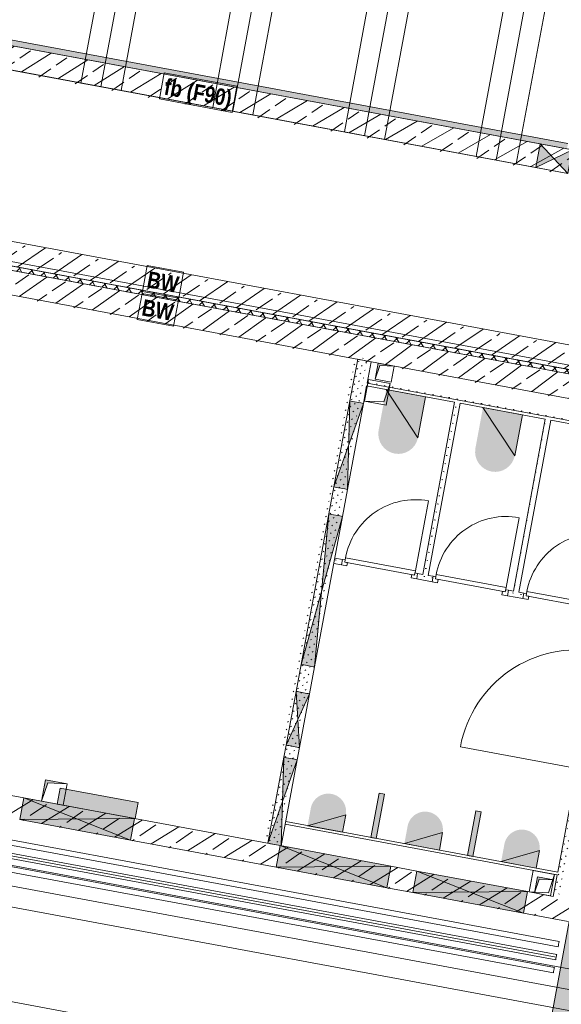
# Model space of a CAD drawing. Header units: metres. Extents: x 0 to 60282398, y -11592309 to 5708004.
# Tile 115 of 136: x 32353378 to 32353383, y 5707918 to 5707927. Entities that reach past the tile are written whole.
import ezdxf

# ---------------------------------------------------------------- set-up
doc = ezdxf.new("R2010")
doc.units = ezdxf.units.M
doc.header["$LTSCALE"] = 0.75
doc.layers.get('0').update_dxf_attribs({"linetype": 'CONTINUOUS'})
for name, color, linetype, lineweight in [('10417023$0$#9_002_GES I Übersicht Erdgeschoss_1_101_Wand Aussen.A', 7, 'CONTINUOUS', 25), ('10417023$0$#9_002_GES I Übersicht Erdgeschoss_1_430_Lüftung.US', 7, 'CONTINUOUS', 25), ('10417023$0$#9_002_GES I Übersicht Erdgeschoss_1_607b_Brandschutz 1_100', 7, 'CONTINUOUS', 25), ('10417023$0$#9_002_GES I Übersicht Erdgeschoss_1_807b_Elektro 3D', 7, 'CONTINUOUS', 25), ('10417023$0$#9_002_GES I Übersicht Erdgeschoss_1_Neubau_101_Wand Aussen.A', 7, 'CONTINUOUS', 25), ('10417023$0$#9_002_GES I Übersicht Erdgeschoss_1_Neubau_102_Wand Innen.A', 7, 'CONTINUOUS', 25), ('10417023$0$#9_002_GES I Übersicht Erdgeschoss_1_Neubau_104_Decken.A', 7, 'CONTINUOUS', 25), ('10417023$0$#9_002_GES I Übersicht Erdgeschoss_1_Neubau_202_Innenwandbekleidun', 7, 'CONTINUOUS', 25), ('10417023$0$#9_002_GES I Übersicht Erdgeschoss_1_Neubau_210_Wärmedämmung', 7, 'CONTINUOUS', 25), ('10417023$0$#9_002_GES I Übersicht Erdgeschoss_1_Neubau_303_Sanitäre.A', 7, 'CONTINUOUS', 25), ('10417023$0$#9_002_GES I Übersicht Erdgeschoss_1_Neubau_401_Grundriss.A', 7, 'CONTINUOUS', 25), ('10417023$0$Keine', 7, 'CONTINUOUS', 13)]:
    doc.layers.add(name, color=color, linetype=linetype, lineweight=lineweight)
doc.styles.add('10417023$0$Arial Narrow (bold)', font='ARIALNB.TTF')
pattern_1 = [(45, (0, 0), (-0.03535533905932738, 0.03535533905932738), [0.01, -0.03999999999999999])]
pattern_2 = [(0, (0, 0), (0, 0.075), [0.009999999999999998, -0.06500000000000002])]
pattern_3 = [(44.99999999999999, (0, 0), (-0.1697056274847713, 0.1697056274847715), []), (44.99999999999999, (-0.08485281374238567, 0.08485281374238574), (-0.1697056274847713, 0.1697056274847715), [0.18, -0.05999999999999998])]

# ---------------------------------------------------------------- blocks, each defined once
blk = doc.blocks.new('10417023$0$#9_MKO_LP5_ARC_GES_UP_00_002_P_G_modell (3D)')
at = {"layer": '10417023$0$#9_002_GES I Übersicht Erdgeschoss_1_101_Wand Aussen.A', "linetype": 'Continuous', "lineweight": 5, "true_color": 0xff0000}
h = blk.add_hatch(dxfattribs=at)
h.set_pattern_fill('#9_DÄMMUNG__HART_1_0001', color=1, style=0, pattern_type=2)
h.set_pattern_definition([(44.99999999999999, (0, 0), (-0.05656854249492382, 0.05656854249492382), []), (135.0000000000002, (0, 0), (0.05656854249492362, 0.056568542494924), [])])
h.paths.add_polyline_path([(-32353454.47117382, -5707790.519532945), (-32353477.474228, -5707790.519532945), (-32353477.474228, -5707790.55957689), (-32353469.004228, -5707790.55957689), (-32353469.004228, -5707810.39957689), (-32353468.96423227, -5707810.39957689), (-32353468.96423227, -5707790.55957689), (-32353454.47117382, -5707790.55957689)])
at = {"layer": '10417023$0$#9_002_GES I Übersicht Erdgeschoss_1_Neubau_101_Wand Aussen.A', "linetype": 'Continuous', "lineweight": 5, "true_color": 0xff0000}
h = blk.add_hatch(dxfattribs=at)
h.set_pattern_fill('#9_BETON__STAHLBETON_0001', color=1, style=0, pattern_type=2)
h.set_pattern_definition(pattern_3)
h.paths.add_polyline_path([(-32353468.74423227, -5707790.779533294), (-32353454.47117372, -5707790.779568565), (-32353454.47117372, -5707790.559568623), (-32353468.74423227, -5707790.559533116)])
at = {"layer": '10417023$0$#9_002_GES I Übersicht Erdgeschoss_1_Neubau_102_Wand Innen.A', "linetype": 'Continuous', "lineweight": 5, "true_color": 0xff0000}
h = blk.add_hatch(dxfattribs=at)
h.set_pattern_fill('#9_BETON__STAHLBETON_0001', color=1, style=0, pattern_type=2)
h.set_pattern_definition(pattern_3)
h.paths.add_polyline_path([(-32353477.474228, -5707788.75957689), (-32353462.62410647, -5707788.75957689), (-32353462.62410639, -5707788.53957689), (-32353477.474228, -5707788.53957689)])
h = blk.add_hatch(dxfattribs=at)
h.set_pattern_fill('#9_BETON__STAHLBETON_0001', color=1, style=0, pattern_type=2)
h.set_pattern_definition(pattern_3)
h.paths.add_polyline_path([(-32353477.474228, -5707790.51957689), (-32353454.69117382, -5707790.51957689), (-32353454.69117382, -5707790.29957689), (-32353477.474228, -5707790.29957689)])
at = {"layer": '10417023$0$#9_002_GES I Übersicht Erdgeschoss_1_Neubau_102_Wand Innen.A', "linetype": 'Continuous', "lineweight": 13, "true_color": 0xff0000}
h = blk.add_hatch(dxfattribs=at)
h.set_pattern_fill('#9_GIPS_0001', color=1, style=0, pattern_type=2)
h.set_pattern_definition(pattern_1)
h.paths.add_polyline_path([(-32353464.20418738, -5707790.779577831), (-32353464.20410137, -5707795.279487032), (-32353464.19160137, -5707795.279486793), (-32353464.19168738, -5707790.779577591)])
h = blk.add_hatch(dxfattribs=at)
h.set_pattern_fill('#9_GIPS_0001', color=1, style=0, pattern_type=2)
h.set_pattern_definition(pattern_1)
h.paths.add_polyline_path([(-32353464.19168738, -5707790.779577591), (-32353464.19160137, -5707795.279486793), (-32353464.17910136, -5707795.279486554), (-32353464.17918738, -5707790.779577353)])
h = blk.add_hatch(dxfattribs=at)
h.set_pattern_fill('#9_GIPS_0001', color=1, style=0, pattern_type=2)
h.set_pattern_definition(pattern_1)
h.paths.add_polyline_path([(-32353464.10410136, -5707795.27948512), (-32353464.10418738, -5707790.779575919), (-32353464.17918738, -5707790.779577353), (-32353464.17910136, -5707795.279486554)])
at = {"layer": '10417023$0$#9_002_GES I Übersicht Erdgeschoss_1_Neubau_102_Wand Innen.A', "linetype": 'Continuous', "lineweight": 13, "true_color": 0x1f1f1f}
h = blk.add_hatch(dxfattribs=at)
h.set_pattern_fill('#9_GIPS_0001', color=250, style=0, pattern_type=2)
h.set_pattern_definition(pattern_1)
h.paths.add_polyline_path([(-32353464.09160136, -5707795.279484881), (-32353464.09168738, -5707790.77957568), (-32353464.10418738, -5707790.779575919), (-32353464.10410136, -5707795.27948512)])
at = {"layer": '10417023$0$#9_002_GES I Übersicht Erdgeschoss_1_Neubau_102_Wand Innen.A', "linetype": 'Continuous', "lineweight": 13, "true_color": 0xff0000}
h = blk.add_hatch(dxfattribs=at)
h.set_pattern_fill('#9_GIPS_0001', color=1, style=0, pattern_type=2)
h.set_pattern_definition(pattern_1)
h.paths.add_polyline_path([(-32353464.07910137, -5707795.279484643), (-32353464.07918738, -5707790.779575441), (-32353464.09168738, -5707790.77957568), (-32353464.09160136, -5707795.279484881)])
h = blk.add_hatch(dxfattribs=at)
h.set_pattern_fill('#9_GIPS_0001', color=1, style=0, pattern_type=2)
h.set_pattern_definition(pattern_1)
h.paths.add_polyline_path([(-32353461.54935927, -5707795.279850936), (-32353461.53685926, -5707795.279851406), (-32353461.53681481, -5707794.116355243), (-32353461.5493148, -5707794.116354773)])
h = blk.add_hatch(dxfattribs=at)
h.set_pattern_fill('#9_GIPS_0001', color=1, style=0, pattern_type=2)
h.set_pattern_definition(pattern_1)
h.paths.add_polyline_path([(-32353461.53685929, -5707795.279851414), (-32353461.52435929, -5707795.279851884), (-32353461.52431483, -5707794.11635572), (-32353461.53681483, -5707794.116355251)])
h = blk.add_hatch(dxfattribs=at)
h.set_pattern_fill('#9_GIPS_0001', color=1, style=0, pattern_type=2)
h.set_pattern_definition(pattern_1)
h.paths.add_polyline_path([(-32353461.52431481, -5707794.116355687), (-32353461.52435927, -5707795.279851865), (-32353461.44935923, -5707795.279854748), (-32353461.44931477, -5707794.116358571)])
at = {"layer": '10417023$0$#9_002_GES I Übersicht Erdgeschoss_1_Neubau_102_Wand Innen.A', "linetype": 'Continuous', "lineweight": 5, "true_color": 0xff0000}
h = blk.add_hatch(dxfattribs=at)
h.set_pattern_fill('#9_BETON__STAHLBETON_0001', color=1, style=0, pattern_type=2)
h.set_pattern_definition(pattern_3)
h.paths.add_polyline_path([(-32353466.624228, -5707795.279657), (-32353466.62423548, -5707795.479657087), (-32353459.0244669, -5707795.479947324), (-32353459.02445924, -5707795.279947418)])
at = {"layer": '10417023$0$#9_002_GES I Übersicht Erdgeschoss_1_Neubau_202_Innenwandbekleidun', "linetype": 'Continuous', "lineweight": 5, "true_color": 0xff0000}
h = blk.add_hatch(dxfattribs=at)
h.set_pattern_fill('#9_GIPSKARTON_0001', color=1, style=0, pattern_type=2)
h.set_pattern_definition(pattern_2)
h.paths.add_polyline_path([(-32353461.54918734, -5707790.97957689), (-32353464.07918356, -5707790.979571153), (-32353464.07918308, -5707791.004571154), (-32353461.5491874, -5707791.00457689)])
h = blk.add_hatch(dxfattribs=at)
h.set_pattern_fill('#9_GIPSKARTON_0001_1', color=1, style=0, pattern_type=2)
h.set_pattern_definition(pattern_2)
h.paths.add_polyline_path([(-32353463.21082346, -5707792.604584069), (-32353463.21085405, -5707791.004573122), (-32353463.26085405, -5707791.004573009), (-32353463.26082346, -5707792.604585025)])
h = blk.add_hatch(dxfattribs=at)
h.set_pattern_fill('#9_GIPSKARTON_0001_1', color=1, style=0, pattern_type=2)
h.set_pattern_definition(pattern_2)
h.paths.add_polyline_path([(-32353462.36749292, -5707792.604567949), (-32353462.36752351, -5707791.004575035), (-32353462.41752351, -5707791.004574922), (-32353462.41749292, -5707792.604568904)])
h = blk.add_hatch(dxfattribs=at)
h.set_pattern_fill('#9_GIPSKARTON_0001_1', color=1, style=0, pattern_type=2)
h.set_pattern_definition(pattern_2)
h.paths.add_polyline_path([(-32353464.07915249, -5707792.604600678), (-32353464.07915156, -5707792.654600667), (-32353464.00751931, -5707792.654599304), (-32353464.00752027, -5707792.604599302)])
h = blk.add_hatch(dxfattribs=at)
h.set_pattern_fill('#9_GIPSKARTON_0001_1', color=1, style=0, pattern_type=2)
h.set_pattern_definition(pattern_2)
h.paths.add_polyline_path([(-32353463.30752027, -5707792.604585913), (-32353463.30751932, -5707792.654585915), (-32353463.16417427, -5707792.654583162), (-32353463.16417521, -5707792.604583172)])
h = blk.add_hatch(dxfattribs=at)
h.set_pattern_fill('#9_GIPSKARTON_0001_1', color=1, style=0, pattern_type=2)
h.set_pattern_definition(pattern_2)
h.paths.add_polyline_path([(-32353462.46417522, -5707792.60456979), (-32353462.46417427, -5707792.654569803), (-32353462.32085823, -5707792.654567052), (-32353462.3208592, -5707792.604567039)])
at = {"layer": '10417023$0$#9_002_GES I Übersicht Erdgeschoss_1_Neubau_202_Innenwandbekleidun', "linetype": 'Continuous', "lineweight": 5}
h = blk.add_hatch(dxfattribs=at)
h.set_pattern_fill('#9_GIPSKARTON_0001', style=0, pattern_type=2)
h.set_pattern_definition(pattern_2)
h.paths.add_polyline_path([(-32353461.54935067, -5707795.05485379), (-32353464.07910566, -5707795.05485379), (-32353464.07910518, -5707795.07985379), (-32353461.54935163, -5707795.07985379)])
at = {"layer": '10417023$0$#9_002_GES I Übersicht Erdgeschoss_1_Neubau_303_Sanitäre.A', "linetype": 'Continuous', "lineweight": 0, "true_color": 0xff0000}
h = blk.add_hatch(color=1, dxfattribs=at)
edge = h.paths.add_edge_path()
edge.add_line((-32353463.53105995, -5707791.386973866), (-32353463.53105908, -5707791.004572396))
edge.add_line((-32353463.53105908, -5707791.004572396), (-32353463.89731841, -5707791.004571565))
edge.add_line((-32353463.89731841, -5707791.004571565), (-32353463.89731928, -5707791.386973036))
edge.add_arc((-32353463.7141896, -5707791.382527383), 0.1831836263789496, 181.3906385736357, 269.9998699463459)
edge.add_arc((-32353463.71418932, -5707791.38252767), 0.1831833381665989, 269.999782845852, 358.6091894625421)
h = blk.add_hatch(color=1, dxfattribs=at)
edge = h.paths.add_edge_path()
edge.add_line((-32353462.63105995, -5707791.386971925), (-32353462.63105908, -5707791.004574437))
edge.add_line((-32353462.63105908, -5707791.004574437), (-32353462.99731841, -5707791.004573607))
edge.add_line((-32353462.99731841, -5707791.004573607), (-32353462.99731927, -5707791.386971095))
edge.add_arc((-32353462.8141896, -5707791.382525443), 0.1831836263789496, 181.3906385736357, 269.9998699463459)
edge.add_arc((-32353462.81418932, -5707791.382525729), 0.1831833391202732, 269.9997828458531, 358.6091894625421)
h = blk.add_hatch(color=1, dxfattribs=at)
edge = h.paths.add_edge_path()
edge.add_line((-32353463.55089126, -5707795.05485379), (-32353463.55089126, -5707794.892184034))
edge.add_arc((-32353463.71356102, -5707794.892184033), 0.1626697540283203, 359.9999996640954, 450)
edge.add_arc((-32353463.71356102, -5707794.892184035), 0.162669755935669, 89.99999865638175, 179.9999996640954)
edge.add_line((-32353463.87623077, -5707794.892184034), (-32353463.87623077, -5707795.05485379))
edge.add_line((-32353463.87623077, -5707795.05485379), (-32353463.55089126, -5707795.05485379))
h = blk.add_hatch(color=1, dxfattribs=at)
edge = h.paths.add_edge_path()
edge.add_line((-32353462.65089126, -5707795.05485379), (-32353462.65089126, -5707794.892184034))
edge.add_arc((-32353462.81356101, -5707794.892184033), 0.1626697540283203, 359.9999996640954, 450)
edge.add_arc((-32353462.81356102, -5707794.892184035), 0.162669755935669, 89.99999865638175, 179.9999996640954)
edge.add_line((-32353462.97623077, -5707794.892184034), (-32353462.97623077, -5707795.05485379))
edge.add_line((-32353462.97623077, -5707795.05485379), (-32353462.65089126, -5707795.05485379))
h = blk.add_hatch(color=1, dxfattribs=at)
edge = h.paths.add_edge_path()
edge.add_line((-32353461.75089126, -5707795.05485379), (-32353461.75089126, -5707794.892184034))
edge.add_arc((-32353461.91356102, -5707794.892184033), 0.1626697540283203, 359.9999996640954, 450)
edge.add_arc((-32353461.91356102, -5707794.892184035), 0.162669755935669, 89.99999865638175, 179.9999996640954)
edge.add_line((-32353462.07623078, -5707794.892184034), (-32353462.07623078, -5707795.05485379))
edge.add_line((-32353462.07623078, -5707795.05485379), (-32353461.75089126, -5707795.05485379))
at = {"layer": '10417023$0$#9_002_GES I Übersicht Erdgeschoss_1_101_Wand Aussen.A', "color": 1, "linetype": 'Continuous', "lineweight": 18, "true_color": 0xff0000, "flags": 128}
blk.add_lwpolyline([(-32353454.47117382, -5707790.519532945), (-32353454.47117382, -5707790.55957689), (-32353468.96423227, -5707790.55957689), (-32353468.96423227, -5707810.39957689), (-32353469.004228, -5707810.39957689), (-32353469.004228, -5707790.55957689), (-32353477.474228, -5707790.55957689), (-32353477.474228, -5707790.519532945)], close=True, dxfattribs=at)
at = {"layer": '10417023$0$#9_002_GES I Übersicht Erdgeschoss_1_430_Lüftung.US', "color": 1, "linetype": 'Continuous', "lineweight": 13, "true_color": 0xff0000, "flags": 128}
blk.add_lwpolyline([(-32353460.9141821, -5707795.479866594), (-32353460.9141821, -5707809.945591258), (-32353461.36422031, -5707809.945591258), (-32353461.36422031, -5707795.479866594)], close=True, dxfattribs=at)
at = {"layer": '10417023$0$#9_002_GES I Übersicht Erdgeschoss_1_430_Lüftung.US', "color": 1, "linetype": 'Continuous', "true_color": 0xff0000}
blk.add_solid([(-32353460.9141821, -5707795.479866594), (-32353461.36422031, -5707795.479866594), (-32353460.9141821, -5707809.945591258), (-32353461.36422031, -5707809.945591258)], dxfattribs=at)
at = {"layer": '10417023$0$#9_002_GES I Übersicht Erdgeschoss_1_607b_Brandschutz 1_100', "color": 1, "linetype": 'Continuous', "lineweight": 13, "true_color": 0xff0000}
for p, q in [((-32353465.74538742, -5707788.528252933), (-32353466.42069786, -5707788.528252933)), ((-32353466.42069786, -5707788.528252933), (-32353466.42069786, -5707788.770900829)), ((-32353465.74538742, -5707788.770900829), (-32353465.74538742, -5707788.528252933)), ((-32353466.42069786, -5707788.770900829), (-32353465.74538742, -5707788.770900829)), ((-32353465.9142919, -5707790.288253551), (-32353466.25179338, -5707790.288253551)), ((-32353466.25179338, -5707790.288253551), (-32353466.25179338, -5707790.530901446)), ((-32353465.9142919, -5707790.530901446), (-32353465.9142919, -5707790.288253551)), ((-32353466.25179338, -5707790.530901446), (-32353465.9142919, -5707790.530901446)), ((-32353465.9142919, -5707790.548214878), (-32353466.25179338, -5707790.548214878)), ((-32353466.25179338, -5707790.548214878), (-32353466.25179338, -5707790.790862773)), ((-32353465.9142919, -5707790.790862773), (-32353465.9142919, -5707790.548214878)), ((-32353466.25179338, -5707790.790862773), (-32353465.9142919, -5707790.790862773))]:
    blk.add_line(p, q, dxfattribs=at)
at = {"layer": '10417023$0$#9_002_GES I Übersicht Erdgeschoss_1_807b_Elektro 3D', "color": 1, "linetype": 'Continuous', "lineweight": 13, "true_color": 0xff0000}
for p, q in [((-32353461.42177209, -5707795.676793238), (-32353468.11347208, -5707795.676793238)), ((-32353461.42177209, -5707795.726793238), (-32353468.11347208, -5707795.726793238)), ((-32353461.42177209, -5707795.680142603), (-32353461.42177209, -5707795.676793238)), ((-32353461.42177209, -5707795.689293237), (-32353461.42177209, -5707795.680142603)), ((-32353461.42177209, -5707795.701793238), (-32353461.42177209, -5707795.689293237)), ((-32353461.42177209, -5707795.714293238), (-32353461.42177209, -5707795.701793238)), ((-32353461.42177209, -5707795.723443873), (-32353461.42177209, -5707795.714293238)), ((-32353461.42177209, -5707795.726793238), (-32353461.42177209, -5707795.723443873)), ((-32353461.42177209, -5707795.796793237), (-32353468.11347208, -5707795.796793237)), ((-32353461.42177209, -5707795.846793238), (-32353468.11347208, -5707795.846793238)), ((-32353461.42177184, -5707795.821792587), (-32353468.11347161, -5707795.821792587)), ((-32353461.42177209, -5707795.800142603), (-32353461.42177209, -5707795.796793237)), ((-32353461.42177209, -5707795.809293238), (-32353461.42177209, -5707795.800142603)), ((-32353461.42177209, -5707795.821793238), (-32353461.42177209, -5707795.809293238)), ((-32353461.42177209, -5707795.834293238), (-32353461.42177209, -5707795.821793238)), ((-32353461.42177209, -5707795.843443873), (-32353461.42177209, -5707795.834293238)), ((-32353461.42177209, -5707795.846793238), (-32353461.42177209, -5707795.843443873)), ((-32353461.42177209, -5707795.916793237), (-32353468.11347208, -5707795.916793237)), ((-32353461.42177209, -5707795.920142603), (-32353461.42177209, -5707795.916793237)), ((-32353461.42177209, -5707795.929293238), (-32353461.42177209, -5707795.920142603)), ((-32353461.42177209, -5707795.941793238), (-32353461.42177209, -5707795.929293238)), ((-32353461.42177209, -5707795.954293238), (-32353461.42177209, -5707795.941793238)), ((-32353461.42177209, -5707795.966793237), (-32353468.11347208, -5707795.966793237)), ((-32353461.42177209, -5707795.963443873), (-32353461.42177209, -5707795.954293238)), ((-32353461.42177209, -5707795.966793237), (-32353461.42177209, -5707795.963443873))]:
    blk.add_line(p, q, dxfattribs=at)
at = {"layer": '10417023$0$#9_002_GES I Übersicht Erdgeschoss_1_Neubau_101_Wand Aussen.A', "color": 1, "linetype": 'Continuous', "lineweight": 18, "true_color": 0xff0000}
for p, q in [((-32353454.47117382, -5707790.559568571), (-32353468.96423227, -5707790.559532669)), ((-32353468.74423227, -5707790.779533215), (-32353454.47117382, -5707790.779568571))]:
    blk.add_line(p, q, dxfattribs=at)
at = {"layer": '10417023$0$#9_002_GES I Übersicht Erdgeschoss_1_Neubau_102_Wand Innen.A', "color": 1, "linetype": 'Continuous', "lineweight": 18, "true_color": 0xff0000}
for p, q in [((-32353462.9241061, -5707788.53957689), (-32353477.474228, -5707788.53957689)), ((-32353462.62410637, -5707788.539576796), (-32353462.9241061, -5707788.539576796)), ((-32353477.474228, -5707788.75957689), (-32353462.9241061, -5707788.75957689)), ((-32353462.9241061, -5707788.759576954), (-32353462.62410637, -5707788.759576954)), ((-32353454.69117382, -5707790.29957689), (-32353469.824228, -5707790.29957689)), ((-32353469.824228, -5707790.51957689), (-32353454.69117382, -5707790.51957689)), ((-32353466.47422199, -5707795.279662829), (-32353466.62422813, -5707795.279657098)), ((-32353465.44422201, -5707795.27970208), (-32353466.47422199, -5707795.279662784)), ((-32353464.08889404, -5707795.279753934), (-32353465.44422201, -5707795.279702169)), ((-32353463.05889395, -5707795.279793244), (-32353464.08889404, -5707795.279753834)), ((-32353462.81889402, -5707795.279802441), (-32353463.05889395, -5707795.279793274)), ((-32353461.78889404, -5707795.279841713), (-32353462.81889402, -5707795.279802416)), ((-32353461.54935927, -5707795.279850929), (-32353461.78889404, -5707795.279841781)), ((-32353466.47422969, -5707795.479662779), (-32353465.4442296, -5707795.479702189)), ((-32353465.4442296, -5707795.479702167), (-32353464.08890162, -5707795.479753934)), ((-32353464.08890162, -5707795.479753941), (-32353463.05890165, -5707795.479793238)), ((-32353463.05890165, -5707795.479793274), (-32353462.81890161, -5707795.47980244)), ((-32353462.81890161, -5707795.479802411), (-32353461.78890163, -5707795.479841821)), ((-32353461.78890163, -5707795.47984178), (-32353461.37422796, -5707795.479857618))]:
    blk.add_line(p, q, dxfattribs=at)
at = {"layer": '10417023$0$#9_002_GES I Übersicht Erdgeschoss_1_Neubau_102_Wand Innen.A', "color": 1, "linetype": 'Continuous', "lineweight": 13, "true_color": 0xff0000}
for p, q in [((-32353462.9241065, -5707788.759577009), (-32353462.62410615, -5707788.539576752)), ((-32353462.9241065, -5707788.539576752), (-32353462.62410615, -5707788.759577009)), ((-32353462.9241061, -5707788.539576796), (-32353462.9241061, -5707788.759576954)), ((-32353464.07918738, -5707790.779575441), (-32353464.20418738, -5707790.779577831)), ((-32353464.20418738, -5707790.779577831), (-32353464.20417997, -5707791.167319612)), ((-32353464.07918356, -5707790.979571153), (-32353464.07918738, -5707790.779575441)), ((-32353464.07917997, -5707791.167317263), (-32353464.07918308, -5707791.004571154)), ((-32353464.20418018, -5707791.167319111), (-32353464.07916488, -5707791.96731716)), ((-32353464.19167992, -5707791.167319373), (-32353464.20417998, -5707791.167319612)), ((-32353464.20417998, -5707791.167319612), (-32353464.2041647, -5707791.967319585)), ((-32353464.07917931, -5707791.167317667), (-32353464.2041643, -5707791.967320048)), ((-32353464.17917992, -5707791.167319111), (-32353464.19167992, -5707791.167319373)), ((-32353464.10417997, -5707791.167317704), (-32353464.17917992, -5707791.167319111)), ((-32353464.09167996, -5707791.16731743), (-32353464.10417997, -5707791.167317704)), ((-32353464.07917991, -5707791.167317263), (-32353464.09167996, -5707791.16731743)), ((-32353464.07916461, -5707791.967317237), (-32353464.07917991, -5707791.167317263)), ((-32353464.2041647, -5707791.967319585), (-32353464.19166463, -5707791.967319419)), ((-32353464.20416468, -5707791.967319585), (-32353464.2041599, -5707792.217319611)), ((-32353464.19166463, -5707791.967319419), (-32353464.17916464, -5707791.967319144)), ((-32353464.17916464, -5707791.967319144), (-32353464.10416467, -5707791.967317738)), ((-32353464.10416467, -5707791.967317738), (-32353464.09166468, -5707791.967317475)), ((-32353464.09166468, -5707791.967317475), (-32353464.07916461, -5707791.967317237)), ((-32353464.0791599, -5707792.217317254), (-32353464.07916468, -5707791.967317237)), ((-32353464.20415997, -5707792.217318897), (-32353464.07913312, -5707793.61731765)), ((-32353464.19165988, -5707792.217319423), (-32353464.20415987, -5707792.217319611)), ((-32353464.20415987, -5707792.217319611), (-32353464.20413318, -5707793.617319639)), ((-32353464.07916055, -5707792.217317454), (-32353464.20413255, -5707793.617319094)), ((-32353464.17915987, -5707792.217319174), (-32353464.19165988, -5707792.217319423)), ((-32353464.10415992, -5707792.217317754), (-32353464.17915987, -5707792.217319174)), ((-32353464.09165991, -5707792.217317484), (-32353464.10415992, -5707792.217317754)), ((-32353464.07915986, -5707792.217317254), (-32353464.09165991, -5707792.217317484)), ((-32353464.0791331, -5707793.617317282), (-32353464.07915986, -5707792.217317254)), ((-32353464.20413318, -5707793.617319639), (-32353464.19163311, -5707793.61731941)), ((-32353464.20413314, -5707793.617319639), (-32353464.20412836, -5707793.867270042)), ((-32353464.19163311, -5707793.61731941), (-32353464.17913313, -5707793.617319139)), ((-32353464.17913313, -5707793.617319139), (-32353464.10413315, -5707793.617317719)), ((-32353464.10413315, -5707793.617317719), (-32353464.09163317, -5707793.61731747)), ((-32353464.09163317, -5707793.61731747), (-32353464.0791331, -5707793.617317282)), ((-32353464.07912836, -5707793.867267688), (-32353464.07913314, -5707793.617317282)), ((-32353464.19162836, -5707793.867269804), (-32353464.20412835, -5707793.867270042)), ((-32353464.20412835, -5707793.867270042), (-32353464.20411883, -5707794.367270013)), ((-32353464.20412821, -5707793.867270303), (-32353464.07911868, -5707794.367268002)), ((-32353464.07912879, -5707793.867267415), (-32353464.20411811, -5707794.367269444)), ((-32353464.17912836, -5707793.867269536), (-32353464.19162836, -5707793.867269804)), ((-32353464.1041284, -5707793.867268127), (-32353464.17912836, -5707793.867269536)), ((-32353464.0916284, -5707793.867267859), (-32353464.1041284, -5707793.867268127)), ((-32353464.07912834, -5707793.867267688), (-32353464.0916284, -5707793.867267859)), ((-32353464.07911882, -5707794.367267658), (-32353464.07912834, -5707793.867267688)), ((-32353461.5493135, -5707794.091354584), (-32353462.63431405, -5707794.09131272)), ((-32353464.20411883, -5707794.367270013), (-32353464.19161877, -5707794.367269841)), ((-32353464.2041188, -5707794.367270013), (-32353464.20411666, -5707794.479487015)), ((-32353464.19161877, -5707794.367269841), (-32353464.17911877, -5707794.367269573)), ((-32353464.17911877, -5707794.367269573), (-32353464.10411881, -5707794.367268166)), ((-32353464.10411881, -5707794.367268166), (-32353464.09161881, -5707794.367267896)), ((-32353464.09161881, -5707794.367267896), (-32353464.07911882, -5707794.367267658)), ((-32353464.07911666, -5707794.479484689), (-32353464.0791188, -5707794.367267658)), ((-32353461.5493244, -5707794.367212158), (-32353461.54935067, -5707795.05485379)), ((-32353464.19161667, -5707794.479486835), (-32353464.20411668, -5707794.479487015)), ((-32353464.20411668, -5707794.479487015), (-32353464.2041014, -5707795.279487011)), ((-32353464.20411666, -5707794.479486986), (-32353464.07910136, -5707795.279485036)), ((-32353464.07911724, -5707794.479484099), (-32353464.20410078, -5707795.27948648)), ((-32353464.17911667, -5707794.479486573), (-32353464.19161667, -5707794.479486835)), ((-32353464.10411664, -5707794.479485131), (-32353464.17911667, -5707794.479486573)), ((-32353464.09161664, -5707794.479484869), (-32353464.10411664, -5707794.479485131)), ((-32353464.07911662, -5707794.479484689), (-32353464.09161664, -5707794.479484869)), ((-32353464.07910134, -5707795.279484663), (-32353464.07911662, -5707794.479484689)), ((-32353461.54935163, -5707795.07985379), (-32353461.54935927, -5707795.279850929)), ((-32353466.47422199, -5707795.279662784), (-32353466.47422969, -5707795.479662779)), ((-32353466.47422904, -5707795.479662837), (-32353465.44422206, -5707795.27970158)), ((-32353466.47422182, -5707795.279662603), (-32353465.44422927, -5707795.479701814)), ((-32353465.4442296, -5707795.479702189), (-32353465.44422201, -5707795.27970208)), ((-32353464.2041014, -5707795.279487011), (-32353464.19160139, -5707795.279486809)), ((-32353464.19160139, -5707795.279486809), (-32353464.17910139, -5707795.279486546)), ((-32353464.17910139, -5707795.279486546), (-32353464.10410136, -5707795.27948514)), ((-32353464.10410136, -5707795.27948514), (-32353464.09160135, -5707795.279484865)), ((-32353464.09160135, -5707795.279484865), (-32353464.07910134, -5707795.279484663)), ((-32353464.08890215, -5707795.479753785), (-32353463.05889373, -5707795.27979253)), ((-32353464.08889404, -5707795.279753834), (-32353464.08890162, -5707795.479753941)), ((-32353464.08889349, -5707795.279753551), (-32353463.05890094, -5707795.479792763)), ((-32353463.05890165, -5707795.479793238), (-32353463.05889395, -5707795.279793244)), ((-32353462.81890211, -5707795.479802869), (-32353461.78889368, -5707795.279841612)), ((-32353462.81889402, -5707795.279802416), (-32353462.81890161, -5707795.479802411)), ((-32353462.81889344, -5707795.279802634), (-32353461.78890234, -5707795.479841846)), ((-32353461.78890163, -5707795.479841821), (-32353461.78889404, -5707795.279841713))]:
    blk.add_line(p, q, dxfattribs=at)
blk.add_arc((-32353461.54931386, -5707794.091354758), 1.085000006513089, 89.99781212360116, 179.9978112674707, dxfattribs=at)
at = {"layer": '10417023$0$#9_002_GES I Übersicht Erdgeschoss_1_Neubau_102_Wand Innen.A', "color": 1, "linetype": 'Continuous', "true_color": 0xff0000}
for points in [[(-32353462.9241061, -5707788.539576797), (-32353462.9241061, -5707788.759576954), (-32353462.77410623, -5707788.649576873)], [(-32353462.62410637, -5707788.539576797), (-32353462.77410623, -5707788.649576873), (-32353462.62410637, -5707788.759576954)], [(-32353464.07917991, -5707791.167317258), (-32353464.20417998, -5707791.167319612), (-32353464.14167229, -5707791.5673184)], [(-32353464.07916461, -5707791.967317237), (-32353464.14167229, -5707791.5673184), (-32353464.2041647, -5707791.967319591)], [(-32353464.07915986, -5707792.217317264), (-32353464.20415986, -5707792.217319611), (-32353464.14164651, -5707792.917318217)], [(-32353464.0791331, -5707793.617317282), (-32353464.14164649, -5707792.917318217), (-32353464.20413318, -5707793.61731963)], [(-32353464.07912834, -5707793.86726769), (-32353464.20412835, -5707793.867270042), (-32353464.14162359, -5707794.11726885)], [(-32353464.07911882, -5707794.367267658), (-32353464.14162359, -5707794.11726885), (-32353464.20411883, -5707794.367270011)], [(-32353464.07911662, -5707794.479484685), (-32353464.20411668, -5707794.479487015), (-32353464.14160901, -5707794.879485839)], [(-32353464.07910134, -5707795.279484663), (-32353464.14160901, -5707794.879485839), (-32353464.2041014, -5707795.279487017)], [(-32353466.47422199, -5707795.279662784), (-32353466.47422969, -5707795.479662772), (-32353465.95922596, -5707795.379682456)], [(-32353465.444222, -5707795.279702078), (-32353466.47422199, -5707795.279662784), (-32353465.95922596, -5707795.379682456)], [(-32353465.444222, -5707795.279702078), (-32353465.95922596, -5707795.379682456), (-32353465.4442296, -5707795.479702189)], [(-32353464.08889404, -5707795.279753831), (-32353464.08890163, -5707795.479753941), (-32353463.57389767, -5707795.379773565)], [(-32353463.05889395, -5707795.279793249), (-32353464.08889404, -5707795.279753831), (-32353463.57389767, -5707795.379773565)], [(-32353463.05889395, -5707795.279793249), (-32353463.57389767, -5707795.379773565), (-32353463.05890165, -5707795.479793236)], [(-32353462.81889402, -5707795.279802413), (-32353462.81890161, -5707795.479802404), (-32353462.30389796, -5707795.379822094)], [(-32353461.78889403, -5707795.279841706), (-32353462.81889402, -5707795.279802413), (-32353462.30389796, -5707795.379822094)], [(-32353461.78889403, -5707795.279841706), (-32353462.30389796, -5707795.379822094), (-32353461.78890163, -5707795.479841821)], [(-32353466.47422969, -5707795.479662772), (-32353465.4442296, -5707795.479702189), (-32353465.95922596, -5707795.379682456)], [(-32353464.08890163, -5707795.479753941), (-32353463.05890165, -5707795.479793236), (-32353463.57389767, -5707795.379773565)], [(-32353462.81890161, -5707795.479802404), (-32353461.78890163, -5707795.479841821), (-32353462.30389796, -5707795.379822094)]]:
    blk.add_solid(points, dxfattribs=at)
at = {"layer": '10417023$0$#9_002_GES I Übersicht Erdgeschoss_1_Neubau_104_Decken.A', "color": 1, "linetype": 'Continuous', "lineweight": 13, "true_color": 0xff0000}
for p, q in [((-32353467.1525148, -5707788.759575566), (-32353467.1525148, -5707777.242827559)), ((-32353466.96601538, -5707788.759575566), (-32353466.96601538, -5707777.242827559)), ((-32353466.77951451, -5707788.759575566), (-32353466.77951451, -5707777.242827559)), ((-32353465.74101467, -5707788.759575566), (-32353465.74101467, -5707777.242827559)), ((-32353464.70251482, -5707788.759575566), (-32353464.70251482, -5707777.242826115)), ((-32353464.51601395, -5707788.759575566), (-32353464.51601395, -5707777.242826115)), ((-32353464.32951453, -5707788.759575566), (-32353464.32951453, -5707777.242826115)), ((-32353463.47751411, -5707788.759575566), (-32353463.47751411, -5707777.242826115)), ((-32353463.29101469, -5707788.759575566), (-32353463.29101469, -5707777.242826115)), ((-32353463.10451382, -5707788.759575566), (-32353463.10451382, -5707777.242826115)), ((-32353465.92751554, -5707788.759575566), (-32353465.92751554, -5707778.967313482)), ((-32353465.55451524, -5707788.759575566), (-32353465.55451524, -5707778.967313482)), ((-32353466.77951451, -5707788.759575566), (-32353467.1525148, -5707788.759575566)), ((-32353465.55451524, -5707788.759575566), (-32353465.92751554, -5707788.759575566)), ((-32353464.32951453, -5707788.759575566), (-32353464.70251482, -5707788.759575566)), ((-32353463.10451382, -5707788.759575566), (-32353463.47751411, -5707788.759575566)), ((-32353463.86428738, -5707790.779650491), (-32353464.01428738, -5707790.779650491)), ((-32353464.01428738, -5707790.779650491), (-32353464.01428738, -5707790.929650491)), ((-32353464.01428679, -5707790.929650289), (-32353463.99553695, -5707790.798399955)), ((-32353463.99553695, -5707790.798399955), (-32353463.86428806, -5707790.779650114)), ((-32353463.86428738, -5707790.929650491), (-32353463.86428738, -5707790.779650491)), ((-32353464.01428738, -5707790.929650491), (-32353463.86428738, -5707790.929650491)), ((-32353466.30826955, -5707795.279850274), (-32353466.2832688, -5707795.104849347)), ((-32353466.10826898, -5707795.079849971), (-32353466.30826898, -5707795.079849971)), ((-32353466.30826898, -5707795.079849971), (-32353466.30826898, -5707795.279849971)), ((-32353466.2832688, -5707795.104849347), (-32353466.10826932, -5707795.079850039)), ((-32353466.10826898, -5707795.279849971), (-32353466.10826898, -5707795.079849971)), ((-32353461.57445926, -5707795.129849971), (-32353461.72445926, -5707795.129849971)), ((-32353461.72445926, -5707795.129849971), (-32353461.72445926, -5707795.279849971)), ((-32353461.70570895, -5707795.14859994), (-32353461.57445861, -5707795.129850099)), ((-32353461.57445926, -5707795.279849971), (-32353461.57445926, -5707795.129849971)), ((-32353461.72445879, -5707795.279850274), (-32353461.70570895, -5707795.14859994)), ((-32353466.30826898, -5707795.279849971), (-32353466.10826898, -5707795.279849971)), ((-32353461.72445926, -5707795.279849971), (-32353461.57445926, -5707795.279849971)), ((-32353460.80422817, -5707795.905840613), (-32353468.7292324, -5707795.905840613)), ((-32353460.80422817, -5707796.092340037), (-32353468.7292324, -5707796.092340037)), ((-32353460.80422817, -5707796.278839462), (-32353468.7292324, -5707796.278839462)), ((-32353460.80422817, -5707797.130838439), (-32353468.7292324, -5707797.130838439))]:
    blk.add_line(p, q, dxfattribs=at)
at = {"layer": '10417023$0$#9_002_GES I Übersicht Erdgeschoss_1_Neubau_104_Decken.A', "color": 1, "linetype": 'Continuous', "lineweight": 13, "true_color": 0xff0000, "flags": 128}
for points in [[(-32353499.24365664, -5707781.952985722), (-32353499.24365668, -5707777.242828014), (-32353491.34430819, -5707777.240905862), (-32353491.34429377, -5707777.249004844), (-32353488.711808, -5707777.242914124), (-32353474.36909785, -5707777.203502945), (-32353467.58052395, -5707777.184627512), (-32353458.71420428, -5707777.159975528), (-32353458.7142043, -5707776.82162203), (-32353452.08528951, -5707776.852814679), (-32353452.08528951, -5707777.242828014), (-32353452.08528951, -5707779.426313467), (-32353449.88417032, -5707779.426313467), (-32353449.88417032, -5707779.646313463), (-32353454.47117382, -5707779.646313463), (-32353454.47117382, -5707790.51957689), (-32353496.34426422, -5707790.51957689), (-32353496.34426422, -5707785.84991685), (-32353499.24365677, -5707785.84991685)], [(-32353491.64409519, -5707777.192828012), (-32353499.24365668, -5707777.192828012), (-32353499.24365668, -5707790.51957689), (-32353454.47117381, -5707790.51957689), (-32353454.47117381, -5707779.376313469), (-32353454.47117381, -5707776.841971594), (-32353458.7151397, -5707776.821626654), (-32353458.71420428, -5707777.159982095), (-32353462.62409527, -5707777.170791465), (-32353462.62409527, -5707788.759576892), (-32353491.64409519, -5707788.759576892)], [(-32353484.71445275, -5707788.539576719), (-32353462.62409519, -5707788.539576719), (-32353462.62409519, -5707777.462827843), (-32353491.42409519, -5707777.462827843), (-32353491.42409519, -5707786.839576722), (-32353484.71445275, -5707786.839576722)], [(-32353468.96423227, -5707790.479532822), (-32353468.96423227, -5707797.304576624), (-32353460.53922811, -5707797.304576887), (-32353460.53922811, -5707797.229576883), (-32353452.62422799, -5707797.229577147), (-32353451.27397855, -5707797.229576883), (-32353451.27397855, -5707790.47953124), (-32353467.78422802, -5707790.479532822), (-32353467.82422806, -5707790.479532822)], [(-32353468.9644006, -5707812.749292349), (-32353468.96423227, -5707810.39957689), (-32353468.96423227, -5707807.119576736), (-32353468.96423227, -5707797.22957689), (-32353468.96423227, -5707790.55957689), (-32353454.47117382, -5707790.55957689), (-32353442.504228, -5707790.559574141), (-32353442.504228, -5707812.74957689)]]:
    blk.add_lwpolyline(points, close=True, dxfattribs=at)
at = {"layer": '10417023$0$#9_002_GES I Übersicht Erdgeschoss_1_Neubau_104_Decken.A', "color": 1, "linetype": 'Continuous', "true_color": 0xff0000}
for points in [[(-32353464.01428738, -5707790.929650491), (-32353463.99553738, -5707790.798400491), (-32353464.01428738, -5707790.779650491), (-32353463.86428738, -5707790.779650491)], [(-32353466.30826898, -5707795.279849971), (-32353466.28326898, -5707795.104849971), (-32353466.30826898, -5707795.079849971), (-32353466.10826898, -5707795.079849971)], [(-32353461.72445926, -5707795.279849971), (-32353461.70570926, -5707795.148599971), (-32353461.72445926, -5707795.129849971), (-32353461.57445926, -5707795.129849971)]]:
    blk.add_solid(points, dxfattribs=at)
at = {"layer": '10417023$0$#9_002_GES I Übersicht Erdgeschoss_1_Neubau_202_Innenwandbekleidun', "color": 1, "linetype": 'Continuous', "lineweight": 13, "true_color": 0xff0000}
for p, q in [((-32353462.67410613, -5707788.48957689), (-32353477.474228, -5707788.48957689)), ((-32353477.474228, -5707788.53957689), (-32353462.67410615, -5707788.53957689)), ((-32353461.54918734, -5707790.97957689), (-32353464.07918356, -5707790.979571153)), ((-32353464.07918308, -5707791.004571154), (-32353463.26085405, -5707791.004573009)), ((-32353463.26085405, -5707791.004573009), (-32353463.26082346, -5707792.604585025)), ((-32353463.21085405, -5707791.004573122), (-32353462.41752351, -5707791.004574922)), ((-32353463.21082346, -5707792.604584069), (-32353463.21085405, -5707791.004573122)), ((-32353462.41752351, -5707791.004574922), (-32353462.41749292, -5707792.604568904)), ((-32353462.36752351, -5707791.004575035), (-32353461.5491874, -5707791.00457689)), ((-32353462.36749292, -5707792.604567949), (-32353462.36752351, -5707791.004575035)), ((-32353463.33252044, -5707792.584586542), (-32353463.33253343, -5707791.934585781)), ((-32353462.48917601, -5707792.584570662), (-32353462.48918756, -5707791.934569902)), ((-32353464.00752029, -5707792.604599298), (-32353464.07915249, -5707792.604600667)), ((-32353463.98251975, -5707792.604598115), (-32353464.0075205, -5707792.604599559)), ((-32353464.0075205, -5707792.604599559), (-32353464.00751906, -5707792.654599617)), ((-32353464.0075205, -5707792.604599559), (-32353464.00751906, -5707792.654599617)), ((-32353464.0075205, -5707792.604599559), (-32353464.00751906, -5707792.654599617)), ((-32353464.0075205, -5707792.604599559), (-32353464.00751906, -5707792.654599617)), ((-32353463.33252044, -5707792.584586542), (-32353463.9825212, -5707792.584599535)), ((-32353463.9825212, -5707792.584599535), (-32353463.98251975, -5707792.624598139)), ((-32353463.98251975, -5707792.624598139), (-32353463.98251975, -5707792.604598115)), ((-32353463.33252044, -5707792.62458659), (-32353463.33252044, -5707792.584586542)), ((-32353463.33252044, -5707792.62458659), (-32353463.33252044, -5707792.604586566)), ((-32353463.33252044, -5707792.604586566), (-32353463.30751969, -5707792.604586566)), ((-32353463.26082346, -5707792.604585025), (-32353463.30752028, -5707792.604585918)), ((-32353463.30751969, -5707792.604586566), (-32353463.30751969, -5707792.654586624)), ((-32353463.30751969, -5707792.604586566), (-32353463.30751969, -5707792.654586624)), ((-32353463.30751969, -5707792.604586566), (-32353463.30751969, -5707792.654586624)), ((-32353463.30751969, -5707792.604586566), (-32353463.30751969, -5707792.654586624)), ((-32353463.16417522, -5707792.604583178), (-32353463.21082346, -5707792.604584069)), ((-32353463.13917533, -5707792.604582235), (-32353463.16417463, -5707792.604583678)), ((-32353463.16417463, -5707792.604583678), (-32353463.16417463, -5707792.654583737)), ((-32353463.16417463, -5707792.604583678), (-32353463.16417463, -5707792.654583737)), ((-32353463.16417463, -5707792.604583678), (-32353463.16417463, -5707792.654583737)), ((-32353463.16417463, -5707792.604583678), (-32353463.16417463, -5707792.654583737)), ((-32353462.48917601, -5707792.584570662), (-32353463.13917533, -5707792.584582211)), ((-32353463.13917533, -5707792.584582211), (-32353463.13917533, -5707792.624582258)), ((-32353463.13917533, -5707792.624582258), (-32353463.13917533, -5707792.604582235)), ((-32353462.48917456, -5707792.62457071), (-32353462.48917601, -5707792.584570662)), ((-32353462.48917456, -5707792.604570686), (-32353462.46417526, -5707792.604569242)), ((-32353462.48917456, -5707792.62457071), (-32353462.48917456, -5707792.604570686)), ((-32353462.46417526, -5707792.604569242), (-32353462.46417381, -5707792.654569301)), ((-32353462.46417526, -5707792.604569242), (-32353462.46417381, -5707792.654569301)), ((-32353462.46417526, -5707792.604569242), (-32353462.46417381, -5707792.654569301)), ((-32353462.46417526, -5707792.604569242), (-32353462.46417381, -5707792.654569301)), ((-32353462.41749292, -5707792.604568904), (-32353462.46417522, -5707792.604569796)), ((-32353462.3208592, -5707792.604567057), (-32353462.36749292, -5707792.604567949)), ((-32353462.32085908, -5707792.604566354), (-32353462.32085764, -5707792.654566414)), ((-32353462.29585977, -5707792.604566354), (-32353462.32085908, -5707792.604566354)), ((-32353462.32085908, -5707792.604566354), (-32353462.32085764, -5707792.654566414)), ((-32353462.32085908, -5707792.604566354), (-32353462.32085764, -5707792.654566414)), ((-32353462.32085908, -5707792.604566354), (-32353462.32085764, -5707792.654566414)), ((-32353461.64585901, -5707792.584554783), (-32353462.29585977, -5707792.584566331)), ((-32353462.29585977, -5707792.584566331), (-32353462.29585833, -5707792.624566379)), ((-32353462.29585833, -5707792.624566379), (-32353462.29585977, -5707792.604566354)), ((-32353464.07915154, -5707792.654600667), (-32353464.00751933, -5707792.654599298)), ((-32353464.00751906, -5707792.654599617), (-32353463.957519, -5707792.654598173)), ((-32353463.98251975, -5707792.624598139), (-32353463.33252044, -5707792.62458659)), ((-32353463.95752045, -5707792.624598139), (-32353463.98251975, -5707792.624598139)), ((-32353463.957519, -5707792.654598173), (-32353463.95752045, -5707792.624598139)), ((-32353463.35751975, -5707792.654586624), (-32353463.35751975, -5707792.62458659)), ((-32353463.35751975, -5707792.62458659), (-32353463.33252044, -5707792.62458659)), ((-32353463.30751969, -5707792.654586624), (-32353463.35751975, -5707792.654586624)), ((-32353463.30751933, -5707792.654585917), (-32353463.16417427, -5707792.654583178)), ((-32353463.16417463, -5707792.654583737), (-32353463.11417457, -5707792.654582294)), ((-32353463.13917533, -5707792.624582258), (-32353462.48917456, -5707792.62457071)), ((-32353463.11417457, -5707792.624582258), (-32353463.13917533, -5707792.624582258)), ((-32353463.11417457, -5707792.654582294), (-32353463.11417457, -5707792.624582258)), ((-32353462.51417387, -5707792.654570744), (-32353462.51417531, -5707792.62457071)), ((-32353462.51417531, -5707792.62457071), (-32353462.48917456, -5707792.62457071)), ((-32353462.46417381, -5707792.654569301), (-32353462.51417387, -5707792.654570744)), ((-32353462.46417427, -5707792.654569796), (-32353462.32085824, -5707792.654567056)), ((-32353462.32085764, -5707792.654566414), (-32353462.27085758, -5707792.654566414)), ((-32353462.29585833, -5707792.624566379), (-32353461.64585901, -5707792.62455483)), ((-32353462.27085902, -5707792.624566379), (-32353462.29585833, -5707792.624566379)), ((-32353462.27085758, -5707792.654566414), (-32353462.27085902, -5707792.624566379)), ((-32353461.54935067, -5707795.05485379), (-32353464.07910566, -5707795.05485379)), ((-32353464.07910518, -5707795.07985379), (-32353461.54935163, -5707795.07985379))]:
    blk.add_line(p, q, dxfattribs=at)
for centre, end in [((-32353463.33252065, -5707792.584586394), 180.0010952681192), ((-32353462.48917561, -5707792.584570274), 180.0010953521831), ((-32353461.64585957, -5707792.584554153), 180.0010952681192)]:
    blk.add_arc(centre, 0.6499999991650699, 90.00109518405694, end, dxfattribs=at)
at = {"layer": '10417023$0$#9_002_GES I Übersicht Erdgeschoss_1_Neubau_202_Innenwandbekleidun', "color": 1, "linetype": 'Continuous', "true_color": 0xff0000}
blk.add_solid([(-32353462.67410613, -5707788.48957689), (-32353477.474228, -5707788.48957689), (-32353462.67410615, -5707788.53957689), (-32353477.474228, -5707788.53957689)], dxfattribs=at)
at = {"layer": '10417023$0$#9_002_GES I Übersicht Erdgeschoss_1_Neubau_210_Wärmedämmung', "color": 1, "linetype": 'Continuous', "lineweight": 13, "true_color": 0xff0000}
for p, q in [((-32353463.87181021, -5707790.94457689), (-32353464.07181021, -5707790.94457689)), ((-32353464.07181021, -5707790.94457689), (-32353464.07181021, -5707791.14457689)), ((-32353463.8718108, -5707790.944577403), (-32353463.89681011, -5707791.119576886)), ((-32353463.87181021, -5707791.14457689), (-32353463.87181021, -5707790.94457689)), ((-32353464.07181021, -5707791.14457689), (-32353463.87181021, -5707791.14457689)), ((-32353463.89681011, -5707791.119576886), (-32353464.07180959, -5707791.144576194)), ((-32353461.57445926, -5707795.079849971), (-32353461.77445926, -5707795.079849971)), ((-32353461.77445926, -5707795.079849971), (-32353461.77445926, -5707795.279849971)), ((-32353461.57445861, -5707795.079850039), (-32353461.59945936, -5707795.254849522)), ((-32353461.57445926, -5707795.279849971), (-32353461.57445926, -5707795.079849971)), ((-32353461.77445926, -5707795.279849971), (-32353461.57445926, -5707795.279849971)), ((-32353461.59945936, -5707795.254849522), (-32353461.77445884, -5707795.279850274))]:
    blk.add_line(p, q, dxfattribs=at)
at = {"layer": '10417023$0$#9_002_GES I Übersicht Erdgeschoss_1_Neubau_303_Sanitäre.A', "color": 1, "linetype": 'Continuous', "lineweight": 13, "true_color": 0xff0000, "flags": 128}
for points in [[(-32353463.53105995, -5707791.386973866), (-32353463.53105908, -5707791.004572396), (-32353463.89731841, -5707791.004571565)], [(-32353462.63105995, -5707791.386971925), (-32353462.63105908, -5707791.004574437), (-32353462.99731841, -5707791.004573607)], [(-32353463.23789387, -5707795.05485379), (-32353463.28789387, -5707795.05485379), (-32353463.28789387, -5707794.641897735), (-32353463.23789387, -5707794.641897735)], [(-32353462.38922817, -5707795.05485379), (-32353462.33922816, -5707795.05485379), (-32353462.33922816, -5707794.641897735), (-32353462.38922817, -5707794.641897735)], [(-32353463.55089126, -5707795.05485379), (-32353463.87623077, -5707795.05485379), (-32353463.55089126, -5707794.892184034)], [(-32353462.65089126, -5707795.05485379), (-32353462.97623077, -5707795.05485379), (-32353462.65089126, -5707794.892184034)], [(-32353461.75089126, -5707795.05485379), (-32353462.07623078, -5707795.05485379), (-32353461.75089126, -5707794.892184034)]]:
    blk.add_lwpolyline(points, close=True, dxfattribs=at)
at = {"layer": '10417023$0$#9_002_GES I Übersicht Erdgeschoss_1_Neubau_303_Sanitäre.A', "color": 1, "linetype": 'Continuous', "true_color": 0xff0000}
for points in [[(-32353463.23789387, -5707795.05485379), (-32353463.23789387, -5707794.641897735), (-32353463.28789387, -5707795.05485379), (-32353463.28789387, -5707794.641897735)], [(-32353462.38922817, -5707795.05485379), (-32353462.33922816, -5707795.05485379), (-32353462.38922817, -5707794.641897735), (-32353462.33922816, -5707794.641897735)]]:
    blk.add_solid(points, dxfattribs=at)
at = {"layer": '10417023$0$#9_002_GES I Übersicht Erdgeschoss_1_Neubau_401_Grundriss.A', "color": 1, "linetype": 'Continuous', "lineweight": 13, "true_color": 0xff0000, "flags": 128}
blk.add_lwpolyline([(-32353465.438794, -5707795.2795169), (-32353465.438794, -5707795.129516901), (-32353466.163794, -5707795.129516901), (-32353466.163794, -5707795.2795169)], close=True, dxfattribs=at)
at = {"layer": '10417023$0$#9_002_GES I Übersicht Erdgeschoss_1_Neubau_401_Grundriss.A', "color": 1, "linetype": 'Continuous', "true_color": 0xff0000}
blk.add_solid([(-32353465.438794, -5707795.2795169), (-32353465.438794, -5707795.129516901), (-32353466.163794, -5707795.2795169), (-32353466.163794, -5707795.129516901)], dxfattribs=at)
at = {"layer": '10417023$0$#9_002_GES I Übersicht Erdgeschoss_1_607b_Brandschutz 1_100', "color": 1, "true_color": 0xff0000, "char_height": 0.1502737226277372, "attachment_point": 5, "line_spacing_factor": 1.002187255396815, "style": '10417023$0$Arial Narrow (bold)'}
for s, insert in [('fb (F90) ', (-32353466.08304272, -5707788.671979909)), ('BW ', (-32353466.08304272, -5707790.41098956)), ('BW ', (-32353466.08304272, -5707790.670951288))]:
    blk.add_mtext(s, dxfattribs=dict(at, insert=insert))
blk = doc.blocks.new('10417023$0$2_MKO_LP5_LAN_GES_UP_00_002_V_A (3D)')
at = {"layer": '10417023$0$Keine'}
blk.add_blockref('10417023$0$#9_MKO_LP5_ARC_GES_UP_00_002_P_G_modell (3D)', (0, 0), dxfattribs=at)
blk = doc.blocks.new('10417023')
at = {"layer": '10417023$0$Keine', "rotation": 349.4819372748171}
blk.add_blockref('10417023$0$2_MKO_LP5_LAN_GES_UP_00_002_V_A (3D)', (65205154.93137175, 5413829.557758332), dxfattribs=at)

msp = doc.modelspace()

# ---------------------------------------------------------------- block references
msp.add_blockref('10417023', (0, 0))

doc.saveas('drawing.dxf')
